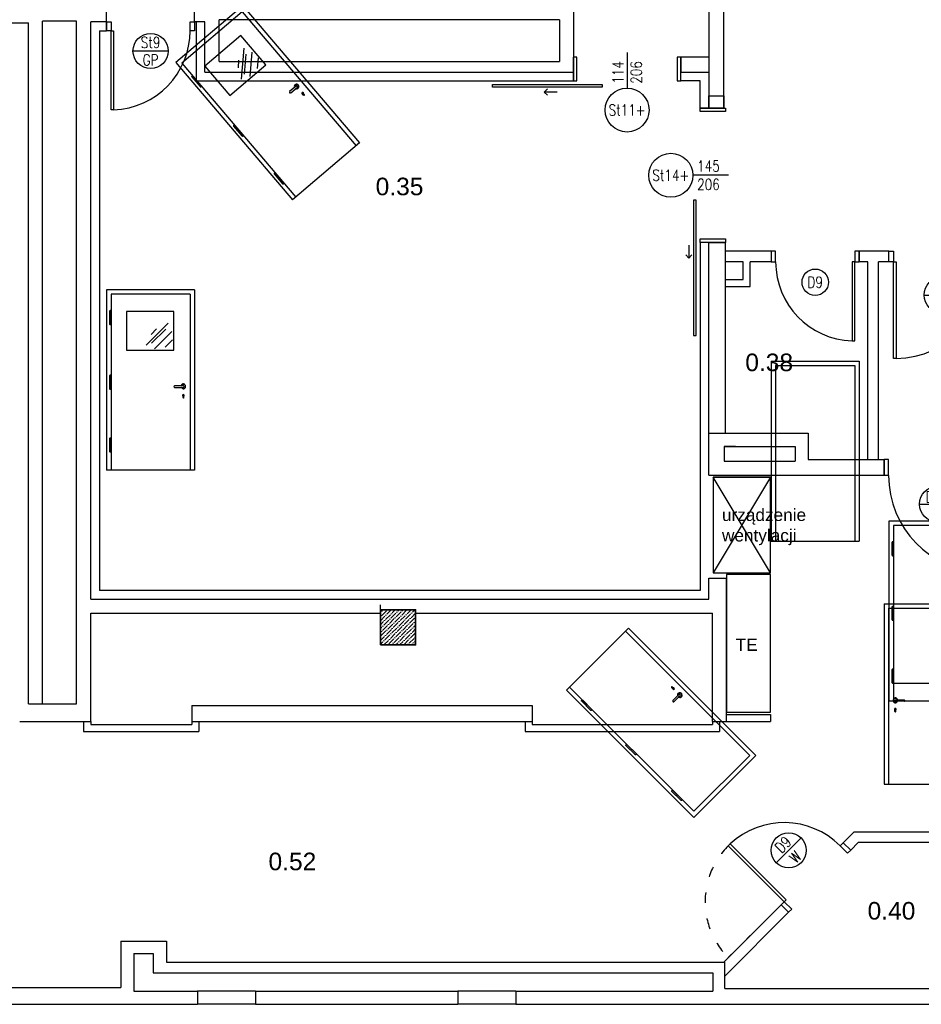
# Model space of a CAD drawing. Header units: millimetres. Extents: x 44889 to 52866, y -11417 to -4315.
# Tile 54 of 74: x 49931 to 50444, y -7471 to -6910. Entities that reach past the tile are written whole.
import ezdxf

# ---------------------------------------------------------------- set-up
doc = ezdxf.new("R2010")
doc.units = ezdxf.units.MM
doc.linetypes.add('Zestawienia drzwi i okien$0$ACAD_ISO03W100', pattern=[30, 12, -18])
doc.layers.get('0').update_dxf_attribs({"color": 9})
for name, color, linetype, lineweight in [('kreskowanie', 9, 'Continuous', 18), ('słupy gr0.7', 9, 'Continuous', 35), ('Zestawienia drzwi i okien$0$^ dymoszczelne', 251, 'Continuous', 25)]:
    doc.layers.add(name, color=color, linetype=linetype, lineweight=lineweight)
doc.layers.add('Podkład', color=9, linetype='Continuous')
doc.layers.add('Zestawienia drzwi i okien$0$+ stolarka przekrój', color=251, linetype='Continuous')
doc.layers.add('Zestawienia drzwi i okien$0$+ stolarka widok', color=251, linetype='Continuous', plot=False)
doc.layers.add('Zestawienia drzwi i okien$0$^ opis stolarki', color=251, linetype='Continuous', lineweight=25, plot=False)
doc.styles.get("Standard").update_dxf_attribs({"font": 'arial.ttf', "height": 15})
doc.styles.add('Zestawienia drzwi i okien$0$anka1', font='romans.shx', dxfattribs={"width": 0.8})

# ---------------------------------------------------------------- blocks, each defined once
blk = doc.blocks.new('słup 2')
at = {"layer": 'kreskowanie'}
h = blk.add_hatch(dxfattribs=at)
h.set_pattern_fill('ANSI36', color=256, style=0)
h.set_pattern_definition([(45, (-1340, -20), (1.683798, 6.173926), [7.9375, -1.5875, 0, -1.5875])])
h.paths.add_polyline_path([(20, -20), (20, 20), (-20, 20), (-20, -20)])
at = {"layer": 'słupy gr0.7'}
blk.add_lwpolyline([(-20, -20), (20, -20), (20, 20), (-20, 20)], close=True, dxfattribs=at)
blk = doc.blocks.new('*U15362')
blk.add_lwpolyline([(54.5, 32.5), (-54.5, 32.5), (-54.5, -32.5), (54.5, -32.5), (54.5, 32.5), (-54.5, -32.5), (-54.5, 32.5), (54.5, -32.5)])
blk = doc.blocks.new('*U16000')
at = {"layer": 'Zestawienia drzwi i okien$0$+ stolarka przekrój', "linetype": 'Zestawienia drzwi i okien$0$ACAD_ISO03W100'}
blk.add_line((135, -5), (45, -5), dxfattribs=at)
at = {"layer": 'Zestawienia drzwi i okien$0$+ stolarka przekrój'}
for points in [[(-50, -5), (-45, -5), (-45, 7), (-50, 7)], [(45, -5), (50, -5), (50, 7), (45, 7)], [(42, -95), (45, -95), (45, -5), (42, -5)]]:
    blk.add_lwpolyline(points, close=True, dxfattribs=at)
blk.add_arc((45, -5), 90, 180, 268.0898, dxfattribs=at)
at = {"layer": 'Zestawienia drzwi i okien$0$+ stolarka przekrój', "linetype": 'Zestawienia drzwi i okien$0$ACAD_ISO03W100'}
blk.add_arc((45, -5), 90, 270, 0, dxfattribs=at)
at = {"layer": 'Zestawienia drzwi i okien$0$+ stolarka widok'}
for p, q in [((-50, -145.5), (-50, -350.5)), ((-50, -145.5), (50, -145.5)), ((50, -145.5), (50, -350.5)), ((-45, -150.5), (-45, -350.5)), ((-45, -150.5), (45, -150.5)), ((45, -150.5), (45, -350.5)), ((46.6, -176.8), (45, -176.8)), ((46.6, -177.2), (45, -177.2)), ((46.6, -250.3), (45, -250.3)), ((46.6, -250.7), (45, -250.7)), ((-37.9, -268), (-37.9, -266.4)), ((-36.9, -268), (-36.9, -266.4)), ((46.6, -321.8), (45, -321.8)), ((46.6, -322.2), (45, -322.2)), ((-50, -350.5), (50, -350.5))]:
    blk.add_line(p, q, dxfattribs=at)
for points in [[(45.8, -185), (45.8, -185, -0.414214), (45, -184.2), (45, -169.8, -0.414214), (45.8, -169), (45.8, -169, -0.414214), (46.6, -169.8), (46.6, -184.2, -0.414214)], [(45.8, -258.5), (45.8, -258.5, -0.414214), (45, -257.7), (45, -243.3, -0.414214), (45.8, -242.5), (45.8, -242.5, -0.414214), (46.6, -243.3), (46.6, -257.7, -0.414214)], [(45.8, -330), (45.8, -330, -0.414214), (45, -329.2), (45, -314.8, -0.414214), (45.8, -314), (45.8, -314, -0.414214), (46.6, -314.8), (46.6, -329.2, -0.414214)]]:
    blk.add_lwpolyline(points, format="xyb", close=True, dxfattribs=at)
for points in [[(-37.4, -254.7), (-27.4, -254.7)], [(-27.4, -256.4), (-37.4, -256.4)]]:
    blk.add_lwpolyline(points, dxfattribs=at)
for centre, radius, start, end in [((-37.4, -255.5), 2.5, 19.9502, 340.0498), ((-37.2, -255), 2.5, 19.9502, 340.0498), ((-37.4, -255.5), 0.853, 90, 270), ((-27.4, -255.5), 0.853, 270, 90), ((-37.4, -265.5), 1, 300, 240), ((-37.4, -268), 0.5, 180, 0)]:
    blk.add_arc(centre, radius, start, end, dxfattribs=at)
at = {"layer": 'Zestawienia drzwi i okien$0$^ opis stolarki', "ltscale": 0.1}
blk.add_line((-20, -42.8), (20, -42.8), dxfattribs=at)
blk.add_circle((0, -42.8), 20, dxfattribs=at)
at = {"layer": 'Zestawienia drzwi i okien$0$^ opis stolarki', "ltscale": 0.1, "char_height": 12.5, "attachment_point": 5, "rotation": 180, "line_spacing_factor": 0.8, "style": 'Zestawienia drzwi i okien$0$anka1'}
for s, insert in [('W', (0, -32.1)), ('D9', (0, -51.8))]:
    blk.add_mtext(s, dxfattribs=dict(at, insert=insert))
blk = doc.blocks.new('*U15975')
at = {"layer": 'Zestawienia drzwi i okien$0$+ stolarka przekrój'}
for points in [[(-60, -5), (-55, -5), (-55, 13), (-60, 13)], [(55, -5), (60, -5), (60, 13), (55, 13)], [(52, -115), (55, -115), (55, -5), (52, -5)]]:
    blk.add_lwpolyline(points, close=True, dxfattribs=at)
blk.add_arc((54.2, -5.8), 109.2, 179.5864, 268.8556, dxfattribs=at)
at = {"layer": 'Zestawienia drzwi i okien$0$+ stolarka widok'}
for p, q in [((-60, -151.3), (-60, -356.3)), ((-60, -151.3), (60, -151.3)), ((-55, -156.3), (-55, -356.3)), ((-55, -156.3), (55, -156.3)), ((55, -156.3), (55, -356.3)), ((60, -151.3), (60, -356.3)), ((56.6, -182.6), (55, -182.6)), ((56.6, -183), (55, -183)), ((56.6, -256.1), (55, -256.1)), ((56.6, -256.5), (55, -256.5)), ((-47.9, -273.8), (-47.9, -272.2)), ((-46.9, -273.8), (-46.9, -272.2)), ((56.6, -327.6), (55, -327.6)), ((56.6, -328), (55, -328)), ((-60, -356.3), (60, -356.3))]:
    blk.add_line(p, q, dxfattribs=at)
for points in [[(55.8, -190.8), (55.8, -190.8, -0.414214), (55, -190), (55, -175.6, -0.414214), (55.8, -174.8), (55.8, -174.8, -0.414214), (56.6, -175.6), (56.6, -190, -0.414214)], [(55.8, -264.3), (55.8, -264.3, -0.414214), (55, -263.5), (55, -249.1, -0.414214), (55.8, -248.3), (55.8, -248.3, -0.414214), (56.6, -249.1), (56.6, -263.5, -0.414214)], [(55.8, -335.8), (55.8, -335.8, -0.414214), (55, -335), (55, -320.6, -0.414214), (55.8, -319.8), (55.8, -319.8, -0.414214), (56.6, -320.6), (56.6, -335, -0.414214)]]:
    blk.add_lwpolyline(points, format="xyb", close=True, dxfattribs=at)
for points in [[(-47.4, -260.4), (-37.4, -260.4)], [(-37.4, -262.1), (-47.4, -262.1)]]:
    blk.add_lwpolyline(points, dxfattribs=at)
for centre, radius, start, end in [((-47.4, -261.3), 2.5, 19.9502, 340.0498), ((-47.2, -260.8), 2.5, 19.9502, 340.0498), ((-47.4, -261.3), 0.853, 90, 270), ((-37.4, -261.3), 0.853, 270, 90), ((-47.4, -271.3), 1, 300, 240), ((-47.4, -273.8), 0.5, 180, 0)]:
    blk.add_arc(centre, radius, start, end, dxfattribs=at)
at = {"layer": 'Zestawienia drzwi i okien$0$^ opis stolarki'}
blk.add_line((-20, -37.8), (20, -37.8), dxfattribs=at)
blk.add_circle((0, -37.8), 20, dxfattribs=at)
at = {"layer": 'Zestawienia drzwi i okien$0$^ opis stolarki', "ltscale": 0.1, "char_height": 12.5, "attachment_point": 5, "style": 'Zestawienia drzwi i okien$0$anka1'}
for s, insert in [('D11', (0, -29.6)), ('K', (0, -46.7))]:
    blk.add_mtext(s, dxfattribs=dict(at, insert=insert))
blk = doc.blocks.new('*U15380')
for p, q in [((-17.2, -9.5), (8, 15.7)), ((-11.6, 2.8), (-5.4, 9.1)), ((-11.1, -7.2), (5.1, 9)), ((-7.7, -13.4), (11.9, 6.2)), ((4.5, -11.8), (13, -3.3))]:
    blk.add_line(p, q)
blk = doc.blocks.new('*U15537')
at = {"layer": 'Zestawienia drzwi i okien$0$+ stolarka przekrój'}
for points in [[(-45, -5), (-50, -5), (-50, 7), (-45, 7)], [(50, -5), (45, -5), (45, 7), (50, 7)], [(-42, -95), (-45, -95), (-45, -5), (-42, -5)]]:
    blk.add_lwpolyline(points, close=True, dxfattribs=at)
at = {"layer": 'Zestawienia drzwi i okien$0$+ stolarka przekrój', "linetype": 'Zestawienia drzwi i okien$0$ACAD_ISO03W100'}
blk.add_lwpolyline([(-45, -5), (-135, -5, 0.414214), (-45, -95, 0.501037)], format="xyb", dxfattribs=at)
at = {"layer": 'Zestawienia drzwi i okien$0$+ stolarka przekrój'}
blk.add_arc((-45, -5), 90, 271.9102, 0, dxfattribs=at)
at = {"layer": 'Zestawienia drzwi i okien$0$+ stolarka widok'}
for p, q in [((-50, -300), (-50, -505)), ((50, -300), (-50, -300)), ((50, -300), (50, -505)), ((-45, -305), (-45, -505)), ((45, -305), (-45, -305)), ((45, -305), (45, -505)), ((-46.6, -331.3), (-45, -331.3)), ((-46.6, -331.7), (-45, -331.7)), ((-46.6, -404.8), (-45, -404.8)), ((-46.6, -405.2), (-45, -405.2)), ((36.9, -422.5), (36.9, -420.9)), ((37.9, -422.5), (37.9, -420.9)), ((-46.6, -476.3), (-45, -476.3)), ((-46.6, -476.7), (-45, -476.7)), ((50, -505), (-50, -505))]:
    blk.add_line(p, q, dxfattribs=at)
for points in [[(-45.8, -339.5), (-45.8, -339.5, 0.414214), (-45, -338.7), (-45, -324.3, 0.414214), (-45.8, -323.5), (-45.8, -323.5, 0.414214), (-46.6, -324.3), (-46.6, -338.7, 0.414214)], [(-45.8, -413), (-45.8, -413, 0.414214), (-45, -412.2), (-45, -397.8, 0.414214), (-45.8, -397), (-45.8, -397, 0.414214), (-46.6, -397.8), (-46.6, -412.2, 0.414214)], [(-45.8, -484.5), (-45.8, -484.5, 0.414214), (-45, -483.7), (-45, -469.3, 0.414214), (-45.8, -468.5), (-45.8, -468.5, 0.414214), (-46.6, -469.3), (-46.6, -483.7, 0.414214)]]:
    blk.add_lwpolyline(points, format="xyb", close=True, dxfattribs=at)
blk.add_lwpolyline([(-27.4, -324.4), (-27.4, -368.4), (26.6, -368.4), (26.6, -324.4)], close=True, dxfattribs=at)
for points in [[(37.4, -409.1), (27.4, -409.1)], [(27.4, -410.9), (37.4, -410.9)]]:
    blk.add_lwpolyline(points, dxfattribs=at)
for centre, radius, start, end in [((27.4, -410), 0.853, 90, 270), ((37.2, -409.5), 2.5, 199.9502, 160.0498), ((37.4, -410), 2.5, 199.9502, 160.0498), ((37.4, -410), 0.853, 270, 90), ((37.4, -420), 1, 300, 240), ((37.4, -422.5), 0.5, 180, 0)]:
    blk.add_arc(centre, radius, start, end, dxfattribs=at)
at = {"layer": 'Zestawienia drzwi i okien$0$^ opis stolarki', "ltscale": 0.1}
blk.add_line((20, -28.2), (-20, -28.2), dxfattribs=at)
blk.add_circle((0, -28.2), 20, dxfattribs=at)
at = {"layer": 'Zestawienia drzwi i okien$0$+ stolarka widok'}
blk.add_blockref('*U15380', (12.1, -353.5), dxfattribs=at)
at = {"layer": 'Zestawienia drzwi i okien$0$^ opis stolarki', "ltscale": 0.1, "char_height": 12.5, "attachment_point": 5, "line_spacing_factor": 0.8, "style": 'Zestawienia drzwi i okien$0$anka1'}
for s, insert in [('St9', (0, -18.4)), ('GW', (0, -38.2))]:
    blk.add_mtext(s, dxfattribs=dict(at, insert=insert))
blk = doc.blocks.new('*U16017')
at = {"layer": 'Zestawienia drzwi i okien$0$+ stolarka przekrój'}
for points in [[(-50, -5), (-45, -5), (-45, 7), (-50, 7)], [(45, -5), (50, -5), (50, 7), (45, 7)], [(42, -95), (45, -95), (45, -5), (42, -5)]]:
    blk.add_lwpolyline(points, close=True, dxfattribs=at)
blk.add_arc((45, -5), 90, 180, 268.0898, dxfattribs=at)
at = {"layer": 'Zestawienia drzwi i okien$0$+ stolarka widok'}
for p, q in [((-50, -117.9), (-50, -322.9)), ((-50, -117.9), (50, -117.9)), ((-45, -122.9), (-45, -322.9)), ((-45, -122.9), (45, -122.9)), ((45, -122.9), (45, -322.9)), ((50, -117.9), (50, -322.9)), ((-50, -322.9), (50, -322.9))]:
    blk.add_line(p, q, dxfattribs=at)
at = {"layer": 'Zestawienia drzwi i okien$0$^ opis stolarki', "ltscale": 0.1}
blk.add_circle((0, -28.2), 15, dxfattribs=at)
at = {"layer": 'Zestawienia drzwi i okien$0$^ opis stolarki', "ltscale": 0.1, "insert": (0, -28.2), "char_height": 12.5, "attachment_point": 5, "line_spacing_factor": 0.8, "style": 'Zestawienia drzwi i okien$0$anka1'}
blk.add_mtext('D9', dxfattribs=at)
blk = doc.blocks.new('*U16223')
at = {"layer": 'Zestawienia drzwi i okien$0$+ stolarka przekrój'}
for points in [[(-55, -5), (-60, -5), (-60, 7), (-55, 7)], [(60, -5), (55, -5), (55, 7), (60, 7)], [(-52, -115), (-55, -115), (-55, -5), (-52, -5)]]:
    blk.add_lwpolyline(points, close=True, dxfattribs=at)
blk.add_arc((-54.2, -5.8), 109.2, 271.1444, 0.4136, dxfattribs=at)
at = {"layer": 'Zestawienia drzwi i okien$0$+ stolarka widok'}
for p, q in [((-60, -300), (-60, -505)), ((60, -300), (-60, -300)), ((60, -300), (60, -505)), ((-55, -305), (-55, -505)), ((55, -305), (-55, -305)), ((55, -305), (55, -505)), ((-56.6, -331.3), (-55, -331.3)), ((-56.6, -331.7), (-55, -331.7)), ((-56.6, -404.8), (-55, -404.8)), ((-56.6, -405.2), (-55, -405.2)), ((46.9, -422.5), (46.9, -420.9)), ((47.9, -422.5), (47.9, -420.9)), ((-56.6, -476.3), (-55, -476.3)), ((-56.6, -476.7), (-55, -476.7)), ((55, -485), (-55, -485)), ((60, -505), (-60, -505))]:
    blk.add_line(p, q, dxfattribs=at)
for points in [[(-55.8, -339.5), (-55.8, -339.5, 0.414214), (-55, -338.7), (-55, -324.3, 0.414214), (-55.8, -323.5), (-55.8, -323.5, 0.414214), (-56.6, -324.3), (-56.6, -338.7, 0.414214)], [(-55.8, -413), (-55.8, -413, 0.414214), (-55, -412.2), (-55, -397.8, 0.414214), (-55.8, -397), (-55.8, -397, 0.414214), (-56.6, -397.8), (-56.6, -412.2, 0.414214)], [(-55.8, -484.5), (-55.8, -484.5, 0.414214), (-55, -483.7), (-55, -469.3, 0.414214), (-55.8, -468.5), (-55.8, -468.5, 0.414214), (-56.6, -469.3), (-56.6, -483.7, 0.414214)]]:
    blk.add_lwpolyline(points, format="xyb", close=True, dxfattribs=at)
for points in [[(47.4, -409.1), (37.4, -409.1)], [(37.4, -410.9), (47.4, -410.9)]]:
    blk.add_lwpolyline(points, dxfattribs=at)
for centre, radius, start, end in [((37.4, -410), 0.853, 90, 270), ((47.2, -409.5), 2.5, 199.9502, 160.0498), ((47.4, -410), 2.5, 199.9502, 160.0498), ((47.4, -410), 0.853, 270, 90), ((47.4, -420), 1, 300, 240), ((47.4, -422.5), 0.5, 180, 0)]:
    blk.add_arc(centre, radius, start, end, dxfattribs=at)
at = {"layer": 'Zestawienia drzwi i okien$0$^ dymoszczelne', "ltscale": 0.1}
blk.add_line((-20, -42.8), (20, -42.8), dxfattribs=at)
blk.add_circle((0, -42.8), 20, dxfattribs=at)
at = {"layer": 'Zestawienia drzwi i okien$0$^ dymoszczelne', "ltscale": 0.1, "insert": (-5.1, -50.7), "char_height": 12.5, "attachment_point": 5, "line_spacing_factor": 0.8, "style": 'Zestawienia drzwi i okien$0$anka1'}
blk.add_mtext('D', dxfattribs=at)
at = {"layer": 'Zestawienia drzwi i okien$0$^ opis stolarki', "ltscale": 0.1, "char_height": 12.5, "attachment_point": 5, "line_spacing_factor": 0.8, "style": 'Zestawienia drzwi i okien$0$anka1'}
for s, insert in [('D11', (0, -34.6)), ('K', (6.2, -50.8))]:
    blk.add_mtext(s, dxfattribs=dict(at, insert=insert))
blk = doc.blocks.new('*U15525')
at = {"layer": 'Zestawienia drzwi i okien$0$+ stolarka przekrój'}
for points in [[(-45, -5), (-50, -5), (-50, 5), (-45, 5)], [(50, -5), (45, -5), (45, 5), (50, 5)], [(-42, -95), (-45, -95), (-45, -5), (-42, -5)]]:
    blk.add_lwpolyline(points, close=True, dxfattribs=at)
blk.add_arc((-45, -5), 90, 271.9102, 0, dxfattribs=at)
at = {"layer": 'Zestawienia drzwi i okien$0$+ stolarka widok'}
for p, q in [((-50, -300), (-50, -505)), ((50, -300), (-50, -300)), ((50, -300), (50, -505)), ((-45, -305), (-45, -505)), ((45, -305), (-45, -305)), ((45, -305), (45, -505)), ((-46.6, -331.3), (-45, -331.3)), ((-46.6, -331.7), (-45, -331.7)), ((-46.6, -404.8), (-45, -404.8)), ((-46.6, -405.2), (-45, -405.2)), ((36.9, -422.5), (36.9, -420.9)), ((37.9, -422.5), (37.9, -420.9)), ((-46.6, -476.3), (-45, -476.3)), ((-46.6, -476.7), (-45, -476.7)), ((50, -505), (-50, -505))]:
    blk.add_line(p, q, dxfattribs=at)
for points in [[(-45.8, -339.5), (-45.8, -339.5, 0.414214), (-45, -338.7), (-45, -324.3, 0.414214), (-45.8, -323.5), (-45.8, -323.5, 0.414214), (-46.6, -324.3), (-46.6, -338.7, 0.414214)], [(-45.8, -413), (-45.8, -413, 0.414214), (-45, -412.2), (-45, -397.8, 0.414214), (-45.8, -397), (-45.8, -397, 0.414214), (-46.6, -397.8), (-46.6, -412.2, 0.414214)], [(-45.8, -484.5), (-45.8, -484.5, 0.414214), (-45, -483.7), (-45, -469.3, 0.414214), (-45.8, -468.5), (-45.8, -468.5, 0.414214), (-46.6, -469.3), (-46.6, -483.7, 0.414214)]]:
    blk.add_lwpolyline(points, format="xyb", close=True, dxfattribs=at)
blk.add_lwpolyline([(-27.4, -324.4), (-27.4, -368.4), (26.6, -368.4), (26.6, -324.4)], close=True, dxfattribs=at)
for points in [[(37.4, -409.1), (27.4, -409.1)], [(27.4, -410.9), (37.4, -410.9)]]:
    blk.add_lwpolyline(points, dxfattribs=at)
for centre, radius, start, end in [((27.4, -410), 0.853, 90, 270), ((37.2, -409.5), 2.5, 199.9502, 160.0498), ((37.4, -410), 2.5, 199.9502, 160.0498), ((37.4, -410), 0.853, 270, 90), ((37.4, -420), 1, 300, 240), ((37.4, -422.5), 0.5, 180, 0)]:
    blk.add_arc(centre, radius, start, end, dxfattribs=at)
at = {"layer": 'Zestawienia drzwi i okien$0$^ opis stolarki', "ltscale": 0.1}
blk.add_line((20, -28.2), (-20, -28.2), dxfattribs=at)
blk.add_circle((0, -28.2), 20, dxfattribs=at)
at = {"layer": 'Zestawienia drzwi i okien$0$+ stolarka widok'}
blk.add_blockref('*U15380', (12.1, -353.5), dxfattribs=at)
at = {"layer": 'Zestawienia drzwi i okien$0$^ opis stolarki', "ltscale": 0.1, "char_height": 12.5, "attachment_point": 5, "line_spacing_factor": 0.8, "style": 'Zestawienia drzwi i okien$0$anka1'}
for s, insert in [('St9', (0, -18.4)), ('GP', (0, -38.2))]:
    blk.add_mtext(s, dxfattribs=dict(at, insert=insert))

msp = doc.modelspace()

# ---------------------------------------------------------------- linework, layer by layer
at = {"layer": 'Podkład'}
for p, q in [((50322.83, -6886.63), (50322.83, -6953.61)), ((50331.33, -6953.61), (50331.33, -6886.63)), ((50245.83, -6901.88), (50245.83, -6931.61)), ((49980.33, -6911.61), (49980.33, -6902.61)), ((50030.33, -6911.61), (50030.33, -6902.61)), ((49923.51, -6912.11), (49935.82, -6912.16)), ((49923.51, -6912.11), (49935.82, -6912.16)), ((49935.82, -7299.63), (49935.82, -6912.16)), ((49963.27, -6911.18), (49943.82, -6911.22)), ((49943.82, -7299.67), (49943.82, -6911.22)), ((49963.27, -7299.63), (49963.27, -6911.18)), ((49971.33, -7240.11), (49971.33, -6911.61)), ((49980.33, -6911.61), (49971.33, -6911.61)), ((49980.33, -6911.61), (49980.33, -6916.61)), ((50036.27, -6911.61), (50030.33, -6911.61)), ((50036.27, -6940.11), (50036.27, -6911.61)), ((50044.27, -6934.13), (50044.27, -6910.38)), ((50237.83, -6910.38), (50044.27, -6910.38)), ((50237.83, -6910.38), (50237.83, -6934.13)), ((49976.33, -6916.61), (49980.33, -6916.61)), ((49976.33, -6916.61), (49976.33, -7235.11)), ((50044.27, -6934.13), (50237.83, -6934.13)), ((50245.83, -6940.11), (50245.83, -6931.61)), ((50245.83, -6931.61), (50245.83, -6931.61)), ((50036.27, -6940.11), (50245.83, -6940.11)), ((50322.83, -6953.61), (50331.33, -6953.61)), ((50322.83, -7037.11), (50317.83, -7037.11)), ((50317.83, -7037.11), (50317.83, -7235.11)), ((50322.83, -7145.61), (50322.83, -7037.11)), ((50322.83, -7037.11), (50332.33, -7037.11)), ((50332.33, -7145.61), (50332.33, -7037.11)), ((50358.31, -7042.13), (50332.33, -7042.13)), ((50358.31, -7042.13), (50358.31, -7048.13)), ((50425.27, -7042.13), (50408.31, -7042.13)), ((50408.31, -7042.13), (50408.31, -7048.13)), ((50425.27, -7048.13), (50425.27, -7042.13)), ((50342.33, -7048.13), (50332.33, -7048.13)), ((50342.33, -7058.13), (50342.33, -7048.13)), ((50358.31, -7048.13), (50346.33, -7048.13)), ((50346.33, -7062.13), (50346.33, -7048.13)), ((50413.27, -7048.13), (50408.31, -7048.13)), ((50413.27, -7160.61), (50413.27, -7048.13)), ((50425.27, -7048.13), (50419.27, -7048.13)), ((50419.27, -7160.61), (50419.27, -7048.13)), ((50332.33, -7058.13), (50342.33, -7058.13)), ((50332.33, -7062.13), (50346.33, -7062.13)), ((50322.83, -7169.61), (50322.83, -7145.61)), ((50322.83, -7145.61), (50379.33, -7145.61)), ((50328.02, -7145.61), (50379.33, -7145.61)), ((50379.33, -7145.61), (50379.33, -7160.61)), ((50338.02, -7153.13), (50331.52, -7153.13)), ((50331.52, -7153.13), (50331.52, -7161.61)), ((50331.52, -7153.13), (50371.83, -7153.13)), ((50331.52, -7153.13), (50331.52, -7161.61)), ((50371.83, -7153.13), (50371.83, -7161.61)), ((50331.52, -7161.61), (50338.02, -7161.61)), ((50331.52, -7161.61), (50371.83, -7161.61)), ((50379.33, -7160.61), (50422.58, -7160.61)), ((50422.58, -7169.61), (50422.58, -7160.61)), ((50322.83, -7169.61), (50422.58, -7169.61)), ((50322.83, -7240.11), (50322.83, -7228.11)), ((50322.83, -7228.11), (50332.83, -7228.11)), ((50332.83, -7309.61), (50332.83, -7228.11)), ((50317.83, -7235.11), (49976.33, -7235.11)), ((49971.33, -7240.11), (50322.83, -7240.11)), ((50136.02, -7249.28), (50136.02, -7243.28)), ((49971.27, -7309.61), (49971.27, -7248.11)), ((49971.27, -7248.11), (50136.02, -7248.11)), ((50136.02, -7248.11), (50136.02, -7266.13)), ((50156.02, -7248.11), (50324.83, -7248.11)), ((50156.02, -7266.13), (50156.02, -7248.11)), ((50324.83, -7309.61), (50324.83, -7248.11)), ((50136.02, -7266.13), (50156.02, -7266.13)), ((49935.82, -7299.63), (49963.27, -7299.63)), ((50028.77, -7300.63), (50222.33, -7300.63)), ((50028.77, -7300.63), (50028.77, -7309.61)), ((50222.33, -7300.63), (50222.33, -7309.61)), ((50332.83, -7305.61), (50357.83, -7305.61)), ((50357.83, -7305.61), (50357.83, -7309.61)), ((49931.05, -7309.61), (49971.27, -7309.61)), ((49967.27, -7309.61), (49967.27, -7315.34)), ((49971.27, -7309.61), (49971.27, -7311.34)), ((49971.27, -7311.34), (50028.77, -7311.34)), ((50028.77, -7309.61), (50222.33, -7309.61)), ((50028.77, -7309.61), (50028.77, -7311.34)), ((50032.77, -7309.61), (50032.77, -7315.34)), ((50218.33, -7309.61), (50218.33, -7315.34)), ((50222.33, -7309.61), (50222.33, -7311.34)), ((50222.33, -7311.34), (50324.83, -7311.34)), ((50324.83, -7309.61), (50332.83, -7309.61)), ((50324.83, -7309.61), (50324.83, -7311.34)), ((50328.83, -7309.61), (50328.83, -7315.34)), ((50332.83, -7309.61), (50357.83, -7309.61)), ((49967.27, -7315.34), (50032.77, -7315.34)), ((50218.33, -7315.34), (50328.83, -7315.34)), ((50399.29, -7378.64), (50405.31, -7372.63)), ((50491.83, -7372.63), (50405.31, -7372.63)), ((50403.53, -7382.89), (50399.29, -7378.64)), ((50403.53, -7382.89), (50407.79, -7378.63)), ((50491.83, -7378.63), (50407.79, -7378.63)), ((50331.33, -7446.61), (50363.94, -7414)), ((50368.18, -7418.24), (50363.94, -7414)), ((50331.83, -7454.6), (50368.18, -7418.24)), ((49988.33, -7434.61), (49988.33, -7461.11)), ((49988.33, -7434.61), (50014.33, -7434.61)), ((50014.33, -7434.61), (50014.33, -7446.61)), ((49995.83, -7441.64), (49995.83, -7463.13)), ((49995.83, -7441.64), (50006.83, -7441.64)), ((50006.83, -7441.64), (50006.83, -7452.63)), ((50014.33, -7446.61), (50331.83, -7446.61)), ((50331.83, -7461.61), (50331.83, -7446.61)), ((50006.83, -7452.63), (50325.08, -7452.63)), ((50032.06, -7452.6), (50032.06, -7452.63)), ((50180.08, -7452.6), (50180.08, -7452.63)), ((50325.08, -7452.63), (50325.08, -7463.13)), ((49901.33, -7461.11), (49988.33, -7461.11)), ((50331.83, -7461.61), (50491.83, -7461.61)), ((49995.83, -7463.13), (50032.06, -7463.13)), ((50032.06, -7463.13), (50032.06, -7470.61)), ((50065.06, -7463.13), (50032.06, -7463.13)), ((50065.06, -7463.13), (50065.06, -7470.61)), ((50065.06, -7463.13), (50180.08, -7463.13)), ((50180.08, -7463.13), (50180.08, -7468.61)), ((50180.08, -7463.13), (50180.08, -7470.61)), ((50213.08, -7463.13), (50180.08, -7463.13)), ((50213.08, -7463.13), (50213.08, -7468.61)), ((50213.08, -7463.13), (50325.08, -7463.13)), ((50213.08, -7463.13), (50213.08, -7470.61)), ((49758.8, -7470.61), (50032.06, -7470.61)), ((50065.06, -7470.61), (50032.06, -7470.61)), ((50065.06, -7470.61), (50180.08, -7470.61)), ((50213.08, -7470.61), (50180.08, -7470.61)), ((50213.08, -7470.61), (50491.83, -7470.61))]:
    msp.add_line(p, q, dxfattribs=at)
at = {"layer": 'Podkład', "ltscale": 0.1}
for p, q in [((50276.33, -6928.92), (50276.33, -6949.25)), ((50334.01, -6998.86), (50313.69, -6998.86))]:
    msp.add_line(p, q, dxfattribs=at)
at = {"layer": 'Podkład'}
for points in [[(50031.27, -6911.61), (50031.27, -6916.61), (50031.27, -6916.61), (50031.27, -6945.11), (50245.83, -6945.11), (50245.83, -6940.11)], [(50322.83, -6931.61), (50306.83, -6931.61), (50306.83, -6940.11), (50322.83, -6940.11)], [(50322.83, -6960.61), (50317.83, -6960.61), (50317.83, -6945.11), (50306.83, -6945.11), (50306.83, -6940.11)], [(50236.64, -6951.49), (50229.14, -6951.49), (50231, -6949.72)], [(50236.64, -6951.49), (50229.14, -6951.49), (50231, -6953.25)], [(50322.83, -6953.61), (50322.83, -6960.61), (50331.33, -6960.61), (50331.33, -6953.61)], [(50311.45, -7038.55), (50311.45, -7046.05), (50309.68, -7044.19)], [(50311.45, -7038.55), (50311.45, -7046.05), (50313.22, -7044.19)]]:
    msp.add_lwpolyline(points, dxfattribs=at)
for points in [[(50247.83, -6931.61), (50245.83, -6931.61), (50245.83, -6945.11), (50247.83, -6945.11)], [(50306.83, -6931.61), (50304.83, -6931.61), (50304.83, -6945.11), (50306.83, -6945.11)], [(50199.7, -6947.28), (50262.2, -6947.28), (50262.2, -6948.78), (50199.7, -6948.78)], [(50322.83, -6953.61), (50331.33, -6953.61), (50331.33, -6960.61), (50322.83, -6960.61)], [(50332.33, -6960.61), (50332.33, -6962.61), (50317.83, -6962.61), (50317.83, -6960.61)], [(50315.66, -7089.99), (50315.66, -7012.99), (50314.16, -7012.99), (50314.16, -7089.99)], [(50332.33, -7035.11), (50332.33, -7037.11), (50317.83, -7037.11), (50317.83, -7035.11)], [(50332.83, -7225.95), (50332.83, -7304.45), (50357.83, -7304.45), (50357.83, -7225.95)]]:
    msp.add_lwpolyline(points, close=True, dxfattribs=at)
for centre in [(50276.33, -6961.75), (50301.19, -6998.86)]:
    msp.add_circle(centre, 12.5, dxfattribs=at)

# ---------------------------------------------------------------- block references
at = {"layer": 'Podkład', "yscale": 0.5, "zscale": 0.5}
for name, p, xscale, rotation in [('*U15537', (49941.54, -6804.27), 0.4999999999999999, 40.35646416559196), ('*U15362', (50341.58, -7197.86), 0.5, 270), ('*U16000', (50383.38, -7398.09), 0.5, 224.9999999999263)]:
    msp.add_blockref(name, p, dxfattribs=dict(at, xscale=xscale, rotation=rotation))
at = {"layer": 'Podkład', "xscale": 0.5, "yscale": 0.5, "zscale": 0.5}
for name, p in [('*U15525', (50005.33, -6914.11)), ('*U16017', (50383.31, -7045.63)), ('*U16223', (50455.27, -7045.63)), ('*U15975', (50452.58, -7167.11)), ('słup 2', (50146.02, -7256.13))]:
    msp.add_blockref(name, p, dxfattribs=at)

# ---------------------------------------------------------------- texts
at = {"layer": 'Podkład', "ltscale": 0.1, "char_height": 6.25, "attachment_point": 5, "style": 'Zestawienia drzwi i okien$0$anka1'}
for s, insert, rotation in [('114\\P206', (50276.33, -6940.34), 90), ('St11+', (50276.33, -6961.75), 360), ('145\\P206', (50322.6, -6998.86), 0)]:
    msp.add_mtext(s, dxfattribs=dict(at, insert=insert, rotation=rotation))
at = {"layer": 'Podkład', "ltscale": 0.1, "insert": (50301.19, -6998.86), "char_height": 6.25, "attachment_point": 5, "style": 'Zestawienia drzwi i okien$0$anka1'}
msp.add_mtext('St14+', dxfattribs=at)
at = {"layer": 'Podkład'}
for s, insert, char_height, attachment_point in [('0.35', (50146.92, -7005.31), 10, 5), ('0.38', (50357.14, -7105.4), 10, 5), ('urządzenie\\Pwentylacji', (50330.29, -7198.97), 7, 4), ('TE', (50344.35, -7265.98), 7, 5), ('0.52', (50085.99, -7389.4), 10, 5), ('0.40', (50426.69, -7417.46), 10, 5)]:
    msp.add_mtext(s, dxfattribs=dict(at, insert=insert, char_height=char_height, attachment_point=attachment_point))

doc.saveas('drawing.dxf')
